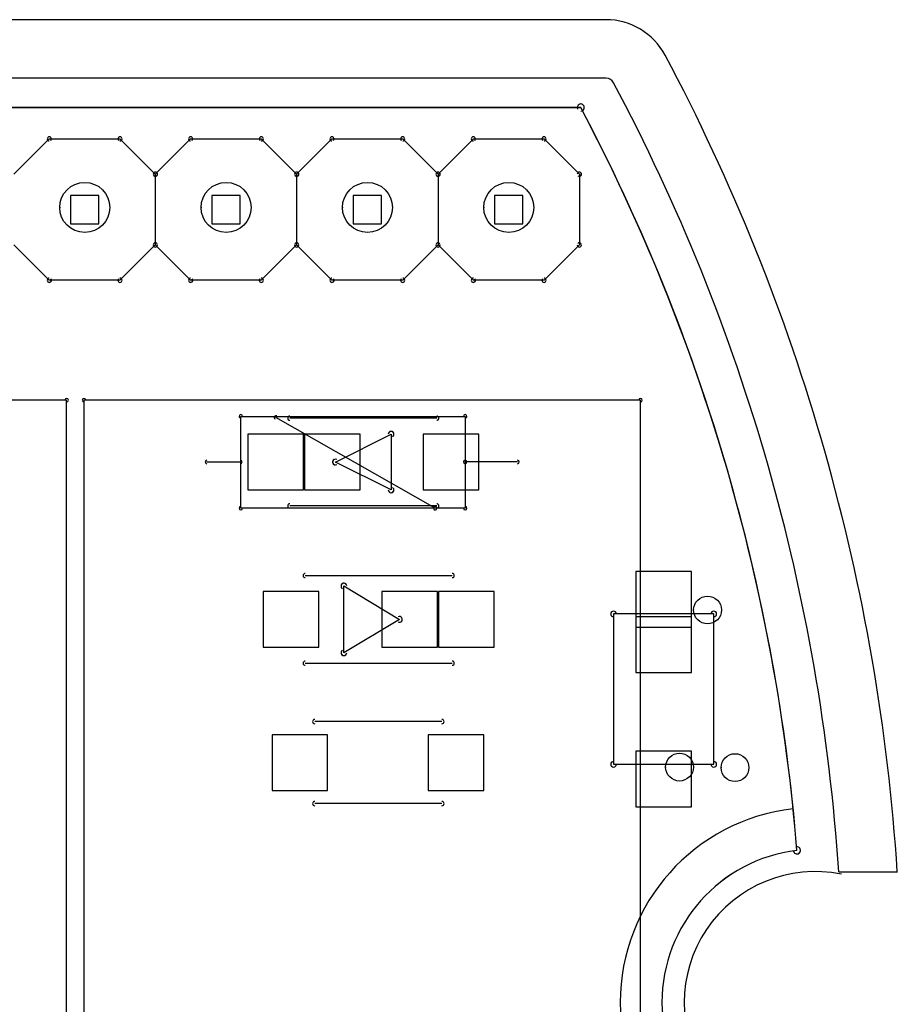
# Model space of a CAD drawing. Header units: millimetres. Extents: x -23.3 to 23.3, y -17.7 to 20.7.
# Tile 10 of 10: x 7.6 to 23.3, y 0 to 17.7. Entities that reach past the tile are written whole.
import ezdxf

# ---------------------------------------------------------------- set-up
doc = ezdxf.new("R2010")
doc.units = ezdxf.units.MM
doc.header["$MEASUREMENT"] = 0
doc.layers.add('Board_Sketch1', color=7, linetype='Continuous')
doc.layers.add('Plytka dolna1_Sketch1', color=7, linetype='Continuous')

# ---------------------------------------------------------------- blocks, each defined once
blk = doc.blocks.new('Plytkadolna1')
at = {"layer": 'Plytka dolna1_Sketch1'}
for p, q in [((3.494, 3.22, 0.15), (-0.034, 3.22, 0.15)), ((-0.034, 3.22, 0.15), (3.494, 3.22, 0.15)), ((1.192, 3.22, 0.15), (3.494, 3.22, 0.15)), ((2.4755, 3.1002, 0.15), (2.539, 3.1637, 0.15)), ((2.539, 3.1637, 0.15), (2.666, 3.1637, 0.15)), ((2.666, 3.1637, 0.15), (2.7295, 3.1002, 0.15)), ((2.793, 3.1637, 0.15), (2.7295, 3.1002, 0.15)), ((2.793, 3.1637, 0.15), (2.92, 3.1637, 0.15)), ((2.92, 3.1637, 0.15), (2.9835, 3.1002, 0.15)), ((2.9835, 3.1002, 0.15), (3.047, 3.1637, 0.15)), ((3.047, 3.1637, 0.15), (3.174, 3.1637, 0.15)), ((3.174, 3.1637, 0.15), (3.2375, 3.1002, 0.15)), ((3.301, 3.1637, 0.15), (3.2375, 3.1002, 0.15)), ((3.301, 3.1637, 0.15), (3.428, 3.1637, 0.15)), ((3.428, 3.1637, 0.15), (3.4915, 3.1002, 0.15)), ((2.7295, 3.1002, 0.15), (2.7295, 2.9732, 0.15)), ((2.9835, 3.1002, 0.15), (2.9835, 2.9732, 0.15)), ((3.2375, 3.1002, 0.15), (3.2375, 2.9732, 0.15)), ((3.4915, 3.1002, 0.15), (3.4915, 2.9732, 0.15)), ((2.6279, 3.0621, 0.15), (2.5771, 3.0621, 0.15)), ((2.5771, 3.0621, 0.15), (2.5771, 3.0113, 0.15)), ((2.6279, 3.0113, 0.15), (2.6279, 3.0621, 0.15)), ((2.8311, 3.0621, 0.15), (2.8311, 3.0113, 0.15)), ((2.8819, 3.0621, 0.15), (2.8311, 3.0621, 0.15)), ((2.8819, 3.0113, 0.15), (2.8819, 3.0621, 0.15)), ((3.0851, 3.0621, 0.15), (3.0851, 3.0113, 0.15)), ((3.1359, 3.0621, 0.15), (3.0851, 3.0621, 0.15)), ((3.1359, 3.0113, 0.15), (3.1359, 3.0621, 0.15)), ((3.3391, 3.0621, 0.15), (3.3391, 3.0113, 0.15)), ((3.3899, 3.0621, 0.15), (3.3391, 3.0621, 0.15)), ((3.3899, 3.0113, 0.15), (3.3899, 3.0621, 0.15)), ((2.5771, 3.0113, 0.15), (2.6279, 3.0113, 0.15)), ((2.8311, 3.0113, 0.15), (2.8819, 3.0113, 0.15)), ((3.0851, 3.0113, 0.15), (3.1359, 3.0113, 0.15)), ((3.3391, 3.0113, 0.15), (3.3899, 3.0113, 0.15)), ((2.539, 2.9097, 0.15), (2.4755, 2.9732, 0.15)), ((2.7295, 2.9732, 0.15), (2.666, 2.9097, 0.15)), ((2.7295, 2.9732, 0.15), (2.793, 2.9097, 0.15)), ((2.9835, 2.9732, 0.15), (2.92, 2.9097, 0.15)), ((3.047, 2.9097, 0.15), (2.9835, 2.9732, 0.15)), ((3.2375, 2.9732, 0.15), (3.174, 2.9097, 0.15)), ((3.2375, 2.9732, 0.15), (3.301, 2.9097, 0.15)), ((3.4915, 2.9732, 0.15), (3.428, 2.9097, 0.15)), ((2.666, 2.9097, 0.15), (2.539, 2.9097, 0.15)), ((2.92, 2.9097, 0.15), (2.793, 2.9097, 0.15)), ((3.174, 2.9097, 0.15), (3.047, 2.9097, 0.15)), ((3.428, 2.9097, 0.15), (3.301, 2.9097, 0.15)), ((2.5701, 2.6942, 0.15), (1.5701, 2.6942, 0.15)), ((2.5701, 0.6942, 0.15), (2.5701, 2.6942, 0.15)), ((3.6013, 2.6942, 0.15), (2.6013, 2.6942, 0.15)), ((2.6013, 2.6942, 0.15), (2.6013, 0.6942, 0.15)), ((3.6013, 0.6942, 0.15), (3.6013, 2.6942, 0.15)), ((2.8833, 2.5002, 0.15), (2.8833, 2.6652, 0.15)), ((2.8833, 2.6652, 0.15), (3.2863, 2.6652, 0.15)), ((3.2323, 2.5002, 0.15), (2.9463, 2.6632, 0.15)), ((3.2353, 2.6619, 0.15), (2.9712, 2.6619, 0.15)), ((3.2863, 2.6652, 0.15), (3.2863, 2.5832, 0.15)), ((2.8958, 2.6331, 0.15), (2.8958, 2.5331, 0.15)), ((2.9958, 2.6331, 0.15), (2.8958, 2.6331, 0.15)), ((2.9958, 2.5331, 0.15), (2.9958, 2.6331, 0.15)), ((3.0974, 2.6331, 0.15), (2.9974, 2.6331, 0.15)), ((2.9974, 2.6331, 0.15), (2.9974, 2.5331, 0.15)), ((3.0532, 2.5831, 0.15), (3.1532, 2.6331, 0.15)), ((3.0974, 2.5331, 0.15), (3.0974, 2.6331, 0.15)), ((3.1532, 2.6331, 0.15), (3.1532, 2.5331, 0.15)), ((3.2107, 2.6331, 0.15), (3.2107, 2.5331, 0.15)), ((3.3107, 2.6331, 0.15), (3.2107, 2.6331, 0.15)), ((3.3107, 2.5331, 0.15), (3.3107, 2.6331, 0.15)), ((2.8223, 2.5832, 0.15), (2.8823, 2.5832, 0.15)), ((3.1532, 2.5331, 0.15), (3.0532, 2.5831, 0.15)), ((3.2863, 2.5832, 0.15), (3.2863, 2.5002, 0.15)), ((3.3803, 2.5832, 0.15), (3.2863, 2.5832, 0.15)), ((2.8958, 2.5331, 0.15), (2.9958, 2.5331, 0.15)), ((2.9974, 2.5331, 0.15), (3.0974, 2.5331, 0.15)), ((3.2107, 2.5331, 0.15), (3.3107, 2.5331, 0.15)), ((3.2323, 2.5002, 0.15), (2.8833, 2.5002, 0.15)), ((3.2353, 2.5044, 0.15), (2.9712, 2.5044, 0.15)), ((3.2863, 2.5002, 0.15), (3.2323, 2.5002, 0.15)), ((2.9989, 2.3792, 0.15), (3.263, 2.3792, 0.15)), ((3.5931, 2.3865, 0.15), (3.5931, 2.2865, 0.15)), ((3.6931, 2.3865, 0.15), (3.5931, 2.3865, 0.15)), ((3.6931, 2.2865, 0.15), (3.6931, 2.3865, 0.15)), ((3.0683, 2.3604, 0.15), (3.1683, 2.3004, 0.15)), ((3.0683, 2.2404, 0.15), (3.0683, 2.3604, 0.15)), ((3.0235, 2.3504, 0.15), (2.9235, 2.3504, 0.15)), ((2.9235, 2.3504, 0.15), (2.9235, 2.2504, 0.15)), ((3.0235, 2.2504, 0.15), (3.0235, 2.3504, 0.15)), ((3.2368, 2.3504, 0.15), (3.1368, 2.3504, 0.15)), ((3.1368, 2.3504, 0.15), (3.1368, 2.2504, 0.15)), ((3.2368, 2.2504, 0.15), (3.2368, 2.3504, 0.15)), ((3.2384, 2.3504, 0.15), (3.2384, 2.2504, 0.15)), ((3.3384, 2.3504, 0.15), (3.2384, 2.3504, 0.15)), ((3.3384, 2.2504, 0.15), (3.3384, 2.3504, 0.15)), ((3.1683, 2.3004, 0.15), (3.0683, 2.2404, 0.15)), ((3.553, 2.3101, 0.15), (3.553, 2.0401, 0.15)), ((3.733, 2.3101, 0.15), (3.553, 2.3101, 0.15)), ((3.693, 2.3051, 0.15), (3.593, 2.3051, 0.15)), ((3.593, 2.3051, 0.15), (3.593, 2.2051, 0.15)), ((3.693, 2.2051, 0.15), (3.693, 2.3051, 0.15)), ((3.733, 2.0401, 0.15), (3.733, 2.3101, 0.15)), ((3.5931, 2.2865, 0.15), (3.6931, 2.2865, 0.15)), ((2.9235, 2.2504, 0.15), (3.0235, 2.2504, 0.15)), ((3.1368, 2.2504, 0.15), (3.2368, 2.2504, 0.15)), ((3.2384, 2.2504, 0.15), (3.3384, 2.2504, 0.15)), ((2.9989, 2.2217, 0.15), (3.263, 2.2217, 0.15)), ((3.593, 2.2051, 0.15), (3.693, 2.2051, 0.15)), ((3.2445, 2.1168, 0.15), (3.0159, 2.1168, 0.15)), ((3.0392, 2.0931, 0.15), (2.9392, 2.0931, 0.15)), ((2.9392, 2.0931, 0.15), (2.9392, 1.9931, 0.15)), ((3.0392, 1.9931, 0.15), (3.0392, 2.0931, 0.15)), ((3.2199, 2.0931, 0.15), (3.2199, 1.9931, 0.15)), ((3.3199, 2.0931, 0.15), (3.2199, 2.0931, 0.15)), ((3.3199, 1.9931, 0.15), (3.3199, 2.0931, 0.15)), ((3.5931, 2.0638, 0.15), (3.5931, 1.9638, 0.15)), ((3.6931, 2.0638, 0.15), (3.5931, 2.0638, 0.15)), ((3.6931, 1.9638, 0.15), (3.6931, 2.0638, 0.15)), ((3.553, 2.0401, 0.15), (3.733, 2.0401, 0.15)), ((2.9392, 1.9931, 0.15), (3.0392, 1.9931, 0.15)), ((3.2199, 1.9931, 0.15), (3.3199, 1.9931, 0.15)), ((3.2445, 1.9695, 0.15), (3.0159, 1.9695, 0.15)), ((3.5931, 1.9638, 0.15), (3.6931, 1.9638, 0.15))]:
    blk.add_line(p, q, dxfattribs=at)
for centre, radius, start, end in [((3.494, 3.22, 0.15), 0.00635, 27.8973, 207.8973), ((3.494, 3.22, 0.15), 0.00635, 270, 90), ((0.4512, 1.6103, 0.15), 3.4423, 4.5829, 27.879), ((0.45, 1.61, 0.15), 3.4435, 4.5871, 27.8749), ((0.45, 1.61, 0.15), 3.4435, 4.5871, 27.8749), ((2.539, 3.1637, 0.15), 0.00381, 90, 270), ((2.539, 3.1637, 0.15), 0.0038, 315, 135), ((2.666, 3.1637, 0.15), 0.0038, 45, 225), ((2.666, 3.1637, 0.15), 0.00381, 270, 90), ((2.793, 3.1637, 0.15), 0.00381, 90, 270), ((2.793, 3.1637, 0.15), 0.0038, 315, 135), ((2.92, 3.1637, 0.15), 0.0038, 45, 225), ((2.92, 3.1637, 0.15), 0.00381, 270, 90), ((3.047, 3.1637, 0.15), 0.00381, 90, 270), ((3.047, 3.1637, 0.15), 0.0038, 315, 135), ((3.174, 3.1637, 0.15), 0.0038, 45, 225), ((3.174, 3.1637, 0.15), 0.00381, 270, 90), ((3.301, 3.1637, 0.15), 0.00381, 90, 270), ((3.301, 3.1637, 0.15), 0.0038, 315, 135), ((3.428, 3.1637, 0.15), 0.0038, 45, 225), ((3.428, 3.1637, 0.15), 0.00381, 270, 90), ((2.7295, 3.1002, 0.15), 0.00381, 0, 180), ((2.7295, 3.1002, 0.15), 0.0038, 135, 315), ((2.7295, 3.1002, 0.15), 0.0038, 225, 45), ((2.9835, 3.1002, 0.15), 0.00381, 0, 180), ((2.9835, 3.1002, 0.15), 0.0038, 135, 315), ((2.9835, 3.1002, 0.15), 0.0038, 225, 45), ((3.2375, 3.1002, 0.15), 0.00381, 0, 180), ((3.2375, 3.1002, 0.15), 0.0038, 135, 315), ((3.2375, 3.1002, 0.15), 0.0038, 225, 45), ((3.4915, 3.1002, 0.15), 0.00381, 0, 180), ((3.4915, 3.1002, 0.15), 0.0038, 225, 45), ((2.7295, 2.9732, 0.15), 0.0038, 45, 225), ((2.7295, 2.9732, 0.15), 0.00381, 180, 0), ((2.7295, 2.9732, 0.15), 0.0038, 315, 135), ((2.9835, 2.9732, 0.15), 0.0038, 45, 225), ((2.9835, 2.9732, 0.15), 0.00381, 180, 0), ((2.9835, 2.9732, 0.15), 0.0038, 315, 135), ((3.2375, 2.9732, 0.15), 0.0038, 45, 225), ((3.2375, 2.9732, 0.15), 0.00381, 180, 0), ((3.2375, 2.9732, 0.15), 0.0038, 315, 135), ((3.4915, 2.9732, 0.15), 0.00381, 180, 0), ((3.4915, 2.9732, 0.15), 0.0038, 315, 135), ((2.539, 2.9097, 0.15), 0.00381, 90, 270), ((2.539, 2.9097, 0.15), 0.0038, 225, 45), ((2.666, 2.9097, 0.15), 0.0038, 135, 315), ((2.666, 2.9097, 0.15), 0.00381, 270, 90), ((2.793, 2.9097, 0.15), 0.00381, 90, 270), ((2.793, 2.9097, 0.15), 0.0038, 225, 45), ((2.92, 2.9097, 0.15), 0.0038, 135, 315), ((2.92, 2.9097, 0.15), 0.00381, 270, 90), ((3.047, 2.9097, 0.15), 0.00381, 90, 270), ((3.047, 2.9097, 0.15), 0.0038, 225, 45), ((3.174, 2.9097, 0.15), 0.0038, 135, 315), ((3.174, 2.9097, 0.15), 0.00381, 270, 90), ((3.301, 2.9097, 0.15), 0.00381, 90, 270), ((3.301, 2.9097, 0.15), 0.0038, 225, 45), ((3.428, 2.9097, 0.15), 0.0038, 135, 315), ((3.428, 2.9097, 0.15), 0.00381, 270, 90), ((2.5701, 2.6942, 0.15), 0.00317, 0, 180), ((2.5701, 2.6942, 0.15), 0.00318, 270, 90), ((2.6013, 2.6942, 0.15), 0.00317, 90, 270), ((2.6013, 2.6942, 0.15), 0.00317, 0, 180), ((3.6013, 2.6942, 0.15), 0.00318, 0, 180), ((3.6013, 2.6942, 0.15), 0.00318, 270, 90), ((2.8833, 2.6652, 0.15), 0.00318, 0, 180), ((2.8833, 2.6652, 0.15), 0.00317, 90, 270), ((2.9463, 2.6632, 0.15), 0.00318, 60.367, 240.367), ((2.9712, 2.6619, 0.15), 0.00381, 90, 270), ((3.2353, 2.6619, 0.15), 0.00381, 270, 90), ((3.2863, 2.6652, 0.15), 0.00318, 0, 180), ((3.2863, 2.6652, 0.15), 0.00317, 270, 90), ((3.1532, 2.6331, 0.15), 0.00508, 0, 180), ((3.1532, 2.6331, 0.15), 0.00508, 296.5651, 116.5651), ((2.8223, 2.5832, 0.15), 0.00317, 90, 270), ((2.8823, 2.5832, 0.15), 0.00318, 270, 90), ((3.0532, 2.5831, 0.15), 0.00508, 63.4349, 243.4349), ((3.0532, 2.5831, 0.15), 0.00508, 116.5651, 296.5651), ((3.2863, 2.5832, 0.15), 0.00317, 90, 270), ((3.2863, 2.5832, 0.15), 0.00318, 0, 180), ((3.2863, 2.5832, 0.15), 0.00318, 180, 0), ((3.3803, 2.5832, 0.15), 0.00318, 270, 90), ((3.1532, 2.5331, 0.15), 0.00508, 180, 0), ((3.1532, 2.5331, 0.15), 0.00508, 243.4349, 63.4349), ((2.8833, 2.5002, 0.15), 0.00317, 90, 270), ((2.8833, 2.5002, 0.15), 0.00318, 180, 0), ((2.9712, 2.5044, 0.15), 0.00381, 90, 270), ((3.2323, 2.5002, 0.15), 0.00317, 90, 270), ((3.2323, 2.5002, 0.15), 0.00318, 240.367, 60.367), ((3.2323, 2.5002, 0.15), 0.00317, 270, 90), ((3.2353, 2.5044, 0.15), 0.00381, 270, 90), ((3.2863, 2.5002, 0.15), 0.00317, 180, 0), ((3.2863, 2.5002, 0.15), 0.00318, 270, 90), ((2.9989, 2.3792, 0.15), 0.00381, 90, 270), ((3.263, 2.3792, 0.15), 0.00381, 270, 90), ((3.0683, 2.3604, 0.15), 0.00508, 0, 180), ((3.0683, 2.3604, 0.15), 0.00508, 59.0943, 239.0943), ((3.1683, 2.3004, 0.15), 0.00508, 300.9057, 120.9057), ((3.1683, 2.3004, 0.15), 0.00508, 239.0943, 59.0943), ((3.553, 2.3101, 0.15), 0.00508, 90, 270), ((3.553, 2.3101, 0.15), 0.00508, 0, 180), ((3.733, 2.3101, 0.15), 0.00508, 0, 180), ((3.733, 2.3101, 0.15), 0.00508, 270, 90), ((3.0683, 2.2404, 0.15), 0.00508, 120.9057, 300.9057), ((3.0683, 2.2404, 0.15), 0.00508, 180, 0), ((2.9989, 2.2217, 0.15), 0.00381, 90, 270), ((3.263, 2.2217, 0.15), 0.00381, 270, 90), ((3.0159, 2.1168, 0.15), 0.00381, 90, 270), ((3.2445, 2.1168, 0.15), 0.00381, 270, 90), ((3.553, 2.0401, 0.15), 0.00508, 90, 270), ((3.553, 2.0401, 0.15), 0.00508, 180, 0), ((3.733, 2.0401, 0.15), 0.00508, 180, 0), ((3.733, 2.0401, 0.15), 0.00508, 270, 90), ((3.0159, 1.9695, 0.15), 0.00381, 90, 270), ((3.2445, 1.9695, 0.15), 0.00381, 270, 90), ((3.915, 1.6123, 0.15), 0.275, 96.7902, 263.2874), ((3.915, 1.6123, 0.15), 0.275, 96.7868, 263.29), ((3.915, 1.6123, 0.15), 0.275, 96.7868, 263.29), ((3.8825, 1.8854, 0.15), 0.00635, 184.5613, 4.5613), ((3.8825, 1.8854, 0.15), 0.00635, 276.7836, 96.7836)]:
    blk.add_arc(centre, radius, start, end, dxfattribs=at)
blk = doc.blocks.new('Board')
at = {"layer": 'Board_Sketch1'}
for p, q in [((4.0061, 3.5245, 0.1536), (1.7655, 3.5245, 0.1536)), ((4.0061, 3.5245, 0.1536), (1.7655, 3.5245, 0.1536)), ((4.0061, 3.4195, 0.1536), (1.7656, 3.4195, 0.1536)), ((4.0061, 3.4195, 0.1536), (1.7656, 3.4195, 0.1536)), ((3.9607, 3.3667, 0.1536), (0.4327, 3.3667, 0.1536)), ((4.4244, 1.9936, 0.1536), (4.5296, 1.9936, 0.1536)), ((4.4244, 1.9936, 0.1536), (4.5296, 1.9936, 0.1536))]:
    blk.add_line(p, q, dxfattribs=at)
for centre, radius in [((3.0694, 3.1872, 0.1536), 0.045), ((3.3234, 3.1872, 0.1536), 0.045), ((3.5774, 3.1872, 0.1536), 0.045), ((3.8314, 3.1872, 0.1536), 0.045), ((4.1885, 2.464, 0.1536), 0.025), ((4.1382, 2.1817, 0.1536), 0.025), ((4.2379, 2.1808, 0.1536), 0.025)]:
    blk.add_circle(centre, radius, dxfattribs=at)
for centre, radius, start, end in [((4.0061, 3.404, 0.1536), 0.1205, 28.0343, 90), ((4.0061, 3.404, 0.1536), 0.1205, 28.0343, 90), ((0.9167, 1.759, 0.1536), 3.6205, 3.7146, 28.0343), ((0.9167, 1.759, 0.1536), 3.6205, 3.7146, 28.0343), ((4.0061, 3.404, 0.1536), 0.0155, 28.0343, 90), ((4.0061, 3.404, 0.1536), 0.0155, 28.0343, 90), ((0.9167, 1.759, 0.1536), 3.5155, 3.8257, 28.0343), ((0.9167, 1.759, 0.1536), 3.5155, 3.8257, 28.0343), ((0.9168, 1.7567, 0.1536), 3.4435, 5.8347, 27.8747), ((4.3817, 1.759, 0.1536), 0.35, 96.4512, 263.6312), ((4.3817, 1.759, 0.1536), 0.235, 78.39, 281.61)]:
    blk.add_arc(centre, radius, start, end, dxfattribs=at)
for p in [(3.0244, 3.1872, 0.1536), (3.2784, 3.1872, 0.1536), (3.5324, 3.1872, 0.1536), (3.7864, 3.1872, 0.1536), (4.1635, 2.464, 0.1536), (4.1132, 2.1817, 0.1536), (4.2129, 2.1808, 0.1536)]:
    blk.add_point(p, dxfattribs=at)
blk = doc.blocks.new('PCBComponent')
blk.add_blockref('Board', (0, 0))
blk = doc.blocks.new('ST-1011_2_1_E')
blk.add_blockref('PCBComponent', (0, 0))

msp = doc.modelspace()

# ---------------------------------------------------------------- block references
at = {"xscale": 10, "yscale": 10, "zscale": 10}
for name, p in [('ST-1011_2_1_E', (-21.967, -17.567, 14.2)), ('Plytkadolna1', (-17.3, -16.1))]:
    msp.add_blockref(name, p, dxfattribs=at)

doc.saveas('drawing.dxf')
